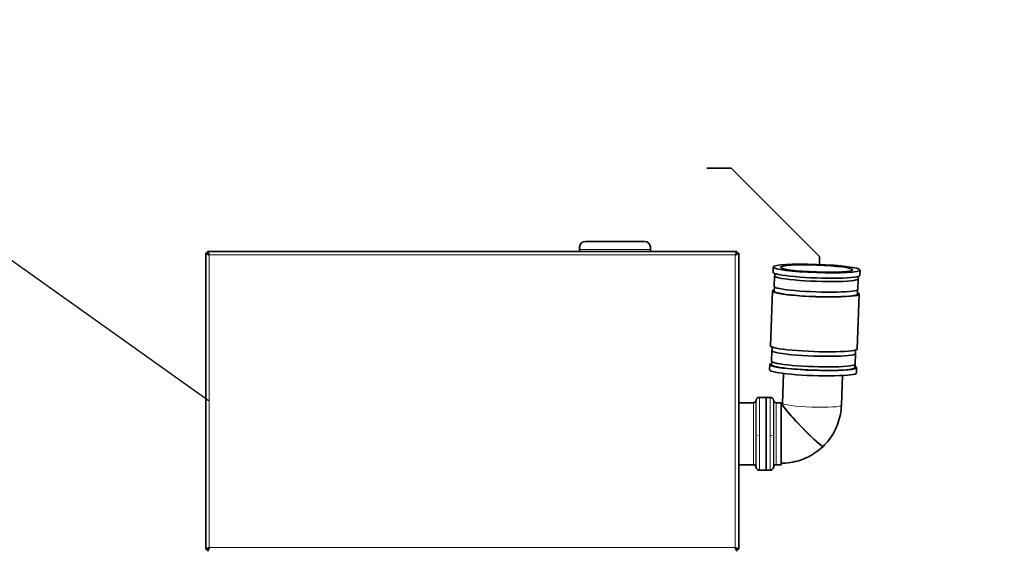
# Model space of a CAD drawing. Extents: x -142693 to 48124, y -57117 to 15617.
# Tile 21 of 24: x 37714 to 38549, y -41346 to -40897. Entities that reach past the tile are written whole.
import ezdxf
from ezdxf import colors
from ezdxf.entities.mleader import LeaderData, LeaderLine
from ezdxf.math import Vec2, Vec3

# ---------------------------------------------------------------- set-up
doc = ezdxf.new("R2010")
doc.units = 0
for name, color, linetype, lineweight in [('IS_KS podtynkowa', 30, 'Continuous', 35), ('IS_opisy', 7, 'Continuous', 30), ('Visible (ISO)', 7, 'Continuous', 35), ('Visible Narrow (ISO)', 7, 'Continuous', 9)]:
    doc.layers.add(name, color=color, linetype=linetype, lineweight=lineweight)
doc.styles.add('Opisowy', font='arial.ttf')

# ---------------------------------------------------------------- blocks, each defined once
blk = doc.blocks.new('_None')

msp = doc.modelspace()

# ---------------------------------------------------------------- linework, layer by layer
at = {"layer": 'IS_KS podtynkowa'}
for p, q in [((38316.885, -41022.574), (38296.441, -41022.574)), ((38391.885, -41097.574), (38316.885, -41022.574)), ((38391.885, -41097.574), (38391.885, -41104.857))]:
    msp.add_line(p, q, dxfattribs=at)
at = {"layer": 'Visible (ISO)'}
for p, q in [((38188.504, -41089.663), (38188.504, -41091.663)), ((38188.504, -41091.663), (38188.504, -41093.163)), ((38243.504, -41084.663), (38193.504, -41084.663)), ((38248.504, -41089.663), (38248.504, -41091.663)), ((38248.504, -41091.663), (38248.504, -41093.163)), ((37871.503, -41094.734), (37874.503, -41096.234)), ((37873.003, -41094.734), (37871.503, -41094.734)), ((37871.503, -41345.593), (37871.503, -41094.734)), ((37874.503, -41096.234), (37873.003, -41094.734)), ((37874.574, -41096.163), (37873.074, -41093.163)), ((37873.074, -41094.663), (37873.074, -41093.163)), ((37873.074, -41093.163), (38321.933, -41093.163)), ((37874.574, -41096.163), (37873.074, -41094.663)), ((37874.574, -41096.163), (37874.503, -41096.234)), ((38321.933, -41093.163), (38320.433, -41096.163)), ((38320.433, -41096.163), (38321.933, -41094.663)), ((38320.503, -41096.234), (38320.433, -41096.163)), ((38320.503, -41096.234), (38323.503, -41094.734)), ((38320.503, -41096.234), (38322.003, -41094.734)), ((38321.933, -41094.663), (38321.933, -41093.163)), ((38322.003, -41094.734), (38323.503, -41094.734)), ((38323.503, -41094.734), (38323.503, -41345.593)), ((38352.557, -41110.874), (38352.714, -41106.397)), ((38353.468, -41122.859), (38353.782, -41113.905)), ((38353.952, -41113.911), (38354.022, -41111.918)), ((38424.424, -41125.348), (38424.738, -41116.394)), ((38424.568, -41116.388), (38424.638, -41114.395)), ((38426.172, -41113.457), (38426.329, -41108.98)), ((38353.498, -41126.844), (38353.626, -41123.195)), ((38350.371, -41173.205), (38351.999, -41126.791)), ((38423.985, -41175.788), (38425.614, -41129.374)), ((38424.114, -41129.321), (38424.242, -41125.673)), ((38351.73, -41177.237), (38351.835, -41174.249)), ((38351.56, -41177.231), (38351.246, -41186.185)), ((38422.517, -41179.72), (38422.202, -41188.674)), ((38422.347, -41179.714), (38422.451, -41176.727)), ((38349.655, -41193.599), (38349.812, -41189.123)), ((38351.311, -41189.175), (38351.404, -41186.521)), ((38421.928, -41191.652), (38422.021, -41188.999)), ((38423.27, -41196.182), (38423.427, -41191.705)), ((38361.387, -41196.591), (38360.503, -41221.809)), ((38411.357, -41198.344), (38410.472, -41223.562)), ((38340.993, -41216.863), (38346.17, -41216.863)), ((38346.765, -41216.743), (38346.765, -41249.052)), ((38346.765, -41216.863), (38350.014, -41216.863)), ((38323.503, -41221.363), (38335.957, -41221.363)), ((38337.892, -41219.867), (38338.09, -41219.108)), ((38353.114, -41219.867), (38352.917, -41219.108)), ((38355.05, -41221.363), (38359.503, -41221.363)), ((38359.503, -41273.963), (38359.503, -41221.363)), ((38346.765, -41249.052), (38346.765, -41278.584)), ((38323.503, -41273.963), (38335.957, -41273.963)), ((38337.892, -41275.46), (38338.09, -41276.218)), ((38353.114, -41275.46), (38352.917, -41276.218)), ((38355.05, -41273.963), (38359.503, -41273.963)), ((38340.993, -41278.463), (38346.17, -41278.463)), ((38346.765, -41278.463), (38350.014, -41278.463)), ((37874.503, -41344.093), (37871.503, -41345.593)), ((37873.003, -41345.593), (37871.503, -41345.593)), ((37874.503, -41344.093), (37873.003, -41345.593)), ((37873.074, -41347.163), (37874.574, -41344.163)), ((37874.574, -41344.163), (37873.074, -41345.663)), ((37873.074, -41345.663), (37873.074, -41347.163)), ((37874.503, -41344.093), (37874.574, -41344.163)), ((38320.433, -41344.163), (38320.503, -41344.093)), ((38320.433, -41344.163), (38321.933, -41347.163)), ((38320.433, -41344.163), (38321.933, -41345.663)), ((38323.503, -41345.593), (38320.503, -41344.093)), ((38320.503, -41344.093), (38322.003, -41345.593)), ((38321.933, -41345.663), (38321.933, -41347.163)), ((38322.003, -41345.593), (38323.503, -41345.593))]:
    msp.add_line(p, q, dxfattribs=at)
for centre, radius, start, end in [((38193.504, -41089.663), 5, 90, 180), ((38243.504, -41089.663), 5, 0, 90), ((38340.993, -41219.863), 3, 125.883171, 165.425784), ((38340.993, -41219.863), 3, 90, 110.176182), ((38350.014, -41219.863), 3, 69.298308, 90), ((38350.014, -41219.863), 3, 14.574216, 52.815445), ((38335.957, -41219.363), 2, 270, 345.425784), ((38355.05, -41219.363), 2, 194.574216, 270), ((38335.957, -41275.963), 2, 14.574216, 90), ((38355.05, -41275.963), 2, 90, 165.425784), ((38340.993, -41275.463), 3, 194.574216, 234.116829), ((38340.993, -41275.463), 3, 249.823818, 270), ((38350.014, -41275.463), 3, 270, 290.701692), ((38350.014, -41275.463), 3, 307.184555, 345.425784)]:
    msp.add_arc(centre, radius, start, end, dxfattribs=at)
for major_axis in [(-36.807, 1.291), (-30.613, 1.074)]:
    msp.add_ellipse((38389.522, -41107.689), major_axis=major_axis, ratio=0.095352, dxfattribs=at)
for centre, major_axis, ratio, start_param, end_param in [((38389.365, -41112.165), (-36.807, 1.291), 0.095352, 0, 3.1415927), ((38389.26, -41115.15), (35.478, -1.245), 0.095352, 3.043689, 6.3810889), ((38388.946, -41124.103), (-35.478, 1.245), 0.095352, 0, 3.1415927), ((38388.806, -41128.083), (-36.807, 1.291), 0.095352, 5.9968039, 9.7111594), ((38388.806, -41128.083), (-35.308, 1.239), 0.095352, 0, 3.1415927), ((38387.178, -41174.496), (-36.807, 1.291), 0.095352, 0, 3.1415927), ((38387.038, -41178.476), (35.478, -1.245), 0.095352, 3.043689, 6.3810889), ((38386.62, -41190.414), (-36.807, 1.291), 0.095352, 5.9968039, 9.7111594), ((38386.724, -41187.429), (-35.478, 1.245), 0.095352, 0, 3.1415927), ((38386.62, -41190.414), (-35.308, 1.239), 0.095352, 0, 3.1415927), ((38386.463, -41194.891), (-36.807, 1.291), 0.095352, 0, 3.1415927), ((38377.564, -41240.399), (-17.325, 18.023), 0.0662775, 0, 3.1415927), ((38377.564, -41240.399), (17.325, -18.023), 0.0662775, 3.1415927, 6.2831853)]:
    msp.add_ellipse(centre, major_axis=major_axis, ratio=ratio, start_param=start_param, end_param=end_param, dxfattribs=at)
for points, knots in [([(38339.958, -41217.047), (38339.934, -41217.005), (38339.912, -41216.961), (38339.856, -41216.91), (38339.833, -41216.895), (38339.784, -41216.874), (38339.758, -41216.867), (38339.706, -41216.862), (38339.68, -41216.863), (38339.627, -41216.875), (38339.601, -41216.885), (38339.555, -41216.913), (38339.535, -41216.931), (38339.5, -41216.971), (38339.488, -41216.994), (38339.395, -41217.156), (38339.315, -41217.294), (38339.235, -41217.433)], [-10.9816633, -10.9816633, -10.9816633, -10.9816633, -10.8345613, -10.8345613, -10.7555108, -10.7555108, -10.6771078, -10.6771078, -10.5953038, -10.5953038, -10.5153186, -10.5153186, -10.4371451, -10.4371451, -10.3566929, -10.3566929, -9.8767316, -9.8767316, -9.8767316, -9.8767316]), ([(38346.765, -41216.743), (38346.765, -41216.732), (38346.764, -41216.721), (38346.757, -41216.701), (38346.752, -41216.692), (38346.74, -41216.675), (38346.732, -41216.668), (38346.715, -41216.655), (38346.705, -41216.65), (38346.684, -41216.644), (38346.673, -41216.642), (38346.652, -41216.643), (38346.641, -41216.645), (38346.622, -41216.652), (38346.612, -41216.657), (38346.458, -41216.729), (38346.314, -41216.796), (38346.17, -41216.863)], [-19.01182828, -19.01182828, -19.01182828, -19.01182828, -18.98096415, -18.98096415, -18.94952502, -18.94952502, -18.91587475, -18.91587475, -18.88375318, -18.88375318, -18.8528627, -18.8528627, -18.82154088, -18.82154088, -18.78816467, -18.78816467, -18.31156749, -18.31156749, -18.31156749, -18.31156749]), ([(38351.827, -41217.473), (38351.823, -41217.467), (38351.82, -41217.462), (38351.753, -41217.346), (38351.69, -41217.236), (38351.595, -41217.072), (38351.568, -41217.013), (38351.514, -41216.942), (38351.494, -41216.923), (38351.449, -41216.892), (38351.425, -41216.88), (38351.374, -41216.866), (38351.348, -41216.863), (38351.296, -41216.864), (38351.268, -41216.869), (38351.217, -41216.889), (38351.193, -41216.902), (38351.152, -41216.936), (38351.134, -41216.956), (38351.106, -41217), (38351.093, -41217.024), (38351.077, -41217.051), (38351.076, -41217.054), (38351.074, -41217.057)], [20.817338, 20.817338, 20.817338, 20.817338, 20.8372214, 20.8372214, 21.2177401, 21.2177401, 21.4079994, 21.4079994, 21.4894501, 21.4894501, 21.5677288, 21.5677288, 21.6470542, 21.6470542, 21.7301668, 21.7301668, 21.8088498, 21.8088498, 21.8875086, 21.8875086, 21.9701968, 21.9701968, 21.9802028, 21.9802028, 21.9802028, 21.9802028]), ([(38359.503, -41222.663), (38359.552, -41222.663), (38359.601, -41222.66), (38359.7, -41222.647), (38359.751, -41222.637), (38359.854, -41222.608), (38359.906, -41222.589), (38360.004, -41222.545), (38360.051, -41222.519), (38360.138, -41222.463), (38360.178, -41222.432), (38360.223, -41222.392), (38360.231, -41222.384), (38360.239, -41222.376)], [3.14159265, 3.14159265, 3.14159265, 3.14159265, 3.27278941, 3.27278941, 3.41338266, 3.41338266, 3.56697164, 3.56697164, 3.72056061, 3.72056061, 3.87414959, 3.87414959, 3.90953752, 3.90953752, 3.90953752, 3.90953752]), ([(38360.503, -41221.809), (38360.501, -41221.848), (38360.497, -41221.887), (38360.482, -41221.966), (38360.471, -41222.005), (38360.444, -41222.082), (38360.426, -41222.121), (38360.385, -41222.197), (38360.361, -41222.235), (38360.305, -41222.307), (38360.274, -41222.343), (38360.239, -41222.376)], [3.14159265, 3.14159265, 3.14159265, 3.14159265, 3.29518163, 3.29518163, 3.4487706, 3.4487706, 3.60235958, 3.60235958, 3.75594855, 3.75594855, 3.90953752, 3.90953752, 3.90953752, 3.90953752]), ([(38410.472, -41223.562), (38410.381, -41226.171), (38410.087, -41228.773), (38409.105, -41233.901), (38408.415, -41236.427), (38406.657, -41241.342), (38405.588, -41243.731), (38403.097, -41248.317), (38401.675, -41250.514), (38398.511, -41254.663), (38396.77, -41256.615), (38394.89, -41258.423)], [3.14159265, 3.14159265, 3.14159265, 3.14159265, 3.29518163, 3.29518163, 3.4487706, 3.4487706, 3.60235958, 3.60235958, 3.75594855, 3.75594855, 3.90953752, 3.90953752, 3.90953752, 3.90953752]), ([(38359.503, -41272.663), (38362.108, -41272.663), (38364.714, -41272.464), (38369.863, -41271.67), (38372.408, -41271.076), (38377.378, -41269.507), (38379.802, -41268.532), (38384.476, -41266.223), (38386.724, -41264.889), (38390.991, -41261.892), (38393.01, -41260.23), (38394.89, -41258.423)], [3.14159265, 3.14159265, 3.14159265, 3.14159265, 3.29518163, 3.29518163, 3.4487706, 3.4487706, 3.60235958, 3.60235958, 3.75594855, 3.75594855, 3.90953752, 3.90953752, 3.90953752, 3.90953752]), ([(38339.958, -41278.279), (38339.934, -41278.322), (38339.912, -41278.365), (38339.856, -41278.417), (38339.833, -41278.431), (38339.784, -41278.453), (38339.758, -41278.46), (38339.706, -41278.465), (38339.68, -41278.463), (38339.627, -41278.451), (38339.601, -41278.441), (38339.555, -41278.413), (38339.535, -41278.396), (38339.5, -41278.356), (38339.488, -41278.333), (38339.395, -41278.171), (38339.315, -41278.032), (38339.235, -41277.894)], [-10.9816633, -10.9816633, -10.9816633, -10.9816633, -10.8345613, -10.8345613, -10.7555108, -10.7555108, -10.6771078, -10.6771078, -10.5953038, -10.5953038, -10.5153186, -10.5153186, -10.4371451, -10.4371451, -10.3566929, -10.3566929, -9.8767316, -9.8767316, -9.8767316, -9.8767316]), ([(38346.765, -41278.584), (38346.765, -41278.594), (38346.764, -41278.605), (38346.757, -41278.625), (38346.752, -41278.635), (38346.74, -41278.651), (38346.732, -41278.659), (38346.715, -41278.671), (38346.705, -41278.676), (38346.684, -41278.683), (38346.673, -41278.684), (38346.652, -41278.683), (38346.641, -41278.681), (38346.622, -41278.675), (38346.612, -41278.669), (38346.458, -41278.598), (38346.314, -41278.53), (38346.17, -41278.463)], [-19.01182828, -19.01182828, -19.01182828, -19.01182828, -18.98096415, -18.98096415, -18.94952502, -18.94952502, -18.91587475, -18.91587475, -18.88375318, -18.88375318, -18.8528627, -18.8528627, -18.82154088, -18.82154088, -18.78816467, -18.78816467, -18.31156749, -18.31156749, -18.31156749, -18.31156749]), ([(38351.827, -41277.853), (38351.823, -41277.859), (38351.82, -41277.865), (38351.753, -41277.98), (38351.69, -41278.09), (38351.595, -41278.255), (38351.568, -41278.313), (38351.514, -41278.384), (38351.494, -41278.404), (38351.449, -41278.435), (38351.425, -41278.446), (38351.374, -41278.461), (38351.348, -41278.464), (38351.296, -41278.462), (38351.268, -41278.457), (38351.217, -41278.438), (38351.193, -41278.424), (38351.152, -41278.39), (38351.134, -41278.371), (38351.106, -41278.327), (38351.093, -41278.302), (38351.077, -41278.275), (38351.076, -41278.272), (38351.074, -41278.27)], [20.817338, 20.817338, 20.817338, 20.817338, 20.8372214, 20.8372214, 21.2177401, 21.2177401, 21.4079994, 21.4079994, 21.4894501, 21.4894501, 21.5677288, 21.5677288, 21.6470542, 21.6470542, 21.7301668, 21.7301668, 21.8088498, 21.8088498, 21.8875086, 21.8875086, 21.9701968, 21.9701968, 21.9802028, 21.9802028, 21.9802028, 21.9802028])]:
    msp.add_open_spline(points, degree=3, knots=knots, dxfattribs=at)
at = {"layer": 'Visible Narrow (ISO)'}
for p, q in [((38188.504, -41091.663), (38248.504, -41091.663)), ((37874.503, -41344.093), (37874.503, -41096.234)), ((37874.574, -41096.163), (38320.433, -41096.163)), ((38320.503, -41096.234), (38320.503, -41344.093)), ((38340.993, -41216.863), (38340.993, -41278.463)), ((38350.014, -41278.463), (38350.014, -41216.863)), ((38335.957, -41273.963), (38335.957, -41221.363)), ((38337.892, -41219.867), (38337.892, -41275.46)), ((38338.09, -41276.218), (38338.09, -41219.108)), ((38352.917, -41219.108), (38352.917, -41276.218)), ((38353.114, -41275.46), (38353.114, -41219.867)), ((38355.05, -41221.363), (38355.05, -41273.963)), ((38320.433, -41344.163), (37874.574, -41344.163))]:
    msp.add_line(p, q, dxfattribs=at)
msp.add_ellipse((38385.487, -41222.685), major_axis=(24.985, -0.876), ratio=0.095352, start_param=3.1415927, end_param=6.2831853, dxfattribs=at)
for points, weights, degree, knots in [([(38339.958, -41249.039), (38339.941, -41249.04), (38339.924, -41249.041), (38339.852, -41249.047), (38339.708, -41249.047), (38339.563, -41249.047), (38339.491, -41249.041), (38339.363, -41249.031), (38339.235, -41249.021)], [1, 1, 1, 0.866025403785, 1, 0.866025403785, 1, 1, 1], 2, [-10.9816633, -10.9816633, -10.9816633, -10.9134314, -10.9134314, -10.651632, -10.651632, -10.3898326, -10.3898326, -9.8767316, -9.8767316, -9.8767316]), ([(38346.765, -41249.052), (38346.765, -41249.054), (38346.742, -41249.055), (38346.693, -41249.058), (38346.623, -41249.057), (38346.397, -41249.052), (38346.17, -41249.047)], [0.897103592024, 0.89003505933, 1, 0.79335334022, 1, 1, 1], 2, [-19.01182828, -19.01182828, -19.01182828, -18.94217133, -18.94217133, -18.81127163, -18.81127163, -18.31156749, -18.31156749, -18.31156749]), ([(38351.827, -41249.02), (38351.733, -41249.027), (38351.64, -41249.034), (38351.547, -41249.041), (38351.501, -41249.045), (38351.422, -41249.047), (38351.33, -41249.047), (38351.239, -41249.047), (38351.159, -41249.045), (38351.114, -41249.041), (38351.101, -41249.04), (38351.087, -41249.039), (38351.074, -41249.038)], [1, 1, 1, 1, 0.910683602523, 0.910683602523, 1, 0.910683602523, 0.910683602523, 1, 1, 1, 1], 3, [20.817338, 20.817338, 20.817338, 20.817338, 21.377277, 21.377277, 21.377277, 21.6390764, 21.6390764, 21.6390764, 21.9008758, 21.9008758, 21.9008758, 21.9802028, 21.9802028, 21.9802028, 21.9802028])]:
    msp.add_rational_spline(points, weights, degree=degree, knots=knots, dxfattribs=at)

# ---------------------------------------------------------------- leaders
at = {"layer": 'IS_opisy', "lineweight": 25}
ml = msp.add_multileader_mtext('Standard', dxfattribs=at)
ml.set_content('{\\fArial Narrow|b0|i0|c238|p34;Podzlewowy separator tłuszczów }', color=256, style='Opisowy')
ml.set_leader_properties()
ml.set_arrow_properties(name='NONE')
ml.build(insert=Vec2(0, 0))
ml.multileader.update_dxf_attribs({"dogleg_length": 0.1, "arrow_head_size": 9.04})
ctx = ml.context
ctx.base_point, ctx.char_height, ctx.arrow_head_size, ctx.landing_gap_size, ctx.plane_origin = Vec3(33731.004, -39713.603), 176.4, 9.04, 0.904, Vec3(41620.308, -43394.996)
notes = []
notes.append((ctx, [(1, (1, 1, 0), (35753.089, -39713.603), (-1, 0), 0.1, [(0, [(37874.503, -41220.163)], 0, [])])]))
ctx.mtext.insert, ctx.mtext.width, ctx.mtext.flow_direction = Vec3(33731.908, -39623.959), 2366.20606, 5
ml = msp.add_multileader_mtext('Standard', dxfattribs=at)
ml.set_content('{\\fArial Narrow|b0|i0|c0|p34;P\\fArial Narrow|b0|i0|c238|p34;ion KS5 %%C110 PVC wyprowadzić ponad dach, min. 4m od drzwi i okien. Zakończyć wywiewką wentylacyjną %%C160 PVC.}', color=256, style='Opisowy')
ml.set_leader_properties()
ml.set_arrow_properties(name='NONE')
ml.build(insert=Vec2(0, 0))
ml.multileader.update_dxf_attribs({"dogleg_length": 0.1, "arrow_head_size": 9.04})
ctx = ml.context
ctx.base_point, ctx.char_height, ctx.arrow_head_size, ctx.landing_gap_size, ctx.plane_origin = Vec3(36898.22, -43296.974), 176.4, 9.04, 0.904, Vec3(44086.146, -43291.693)
notes.append((ctx, [(1, (1, 1, 0), (39207.527, -43296.974), (-1, 0), 0.1, [(0, [(40340.341, -41116.86)], 0, [])])]))
ctx.mtext.insert, ctx.mtext.width, ctx.mtext.flow_direction = Vec3(36899.124, -43182.844), 2366.20606, 5
for ctx, leaders in notes:
    for number, flags, end, landing, length, lines in leaders:
        leader = LeaderData()
        leader.index, (leader.has_last_leader_line, leader.has_dogleg_vector, leader.attachment_direction) = number, flags
        leader.last_leader_point, leader.dogleg_vector, leader.dogleg_length = Vec3(end), Vec3(landing), length
        for number, points, colour, breaks in lines:
            line = LeaderLine()
            line.index, line.vertices, line.color, line.breaks = number, Vec3.list(points), colors.encode_raw_color(colour), breaks
            leader.lines.append(line)
        ctx.leaders.append(leader)

doc.saveas('drawing.dxf')
